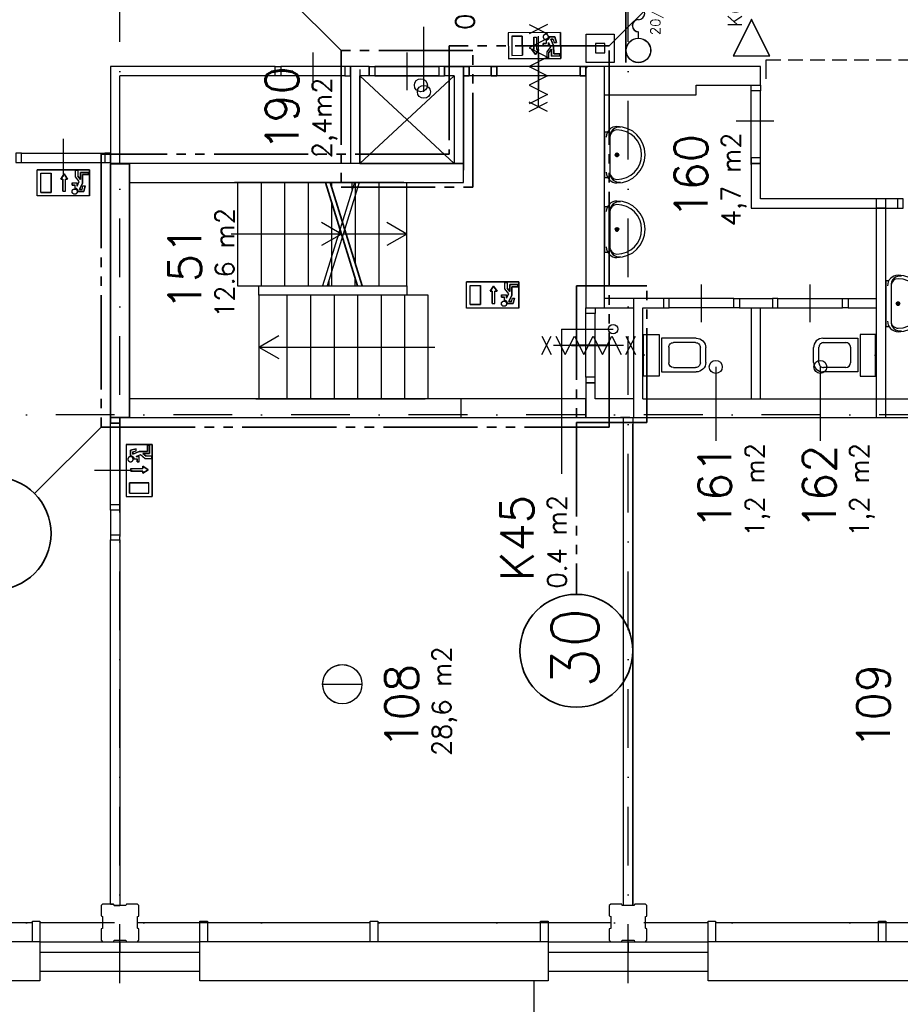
# Model space of a CAD drawing. Extents: x 36324 to 146208, y 44755 to 121475.
# Tile 18 of 28: x 114697 to 124056, y 53782 to 64244. Entities that reach past the tile are written whole.
import ezdxf
from ezdxf.enums import TextEntityAlignment as Align

# ---------------------------------------------------------------- set-up
doc = ezdxf.new("R2010")
doc.units = 0
doc.header["$LTSCALE"] = 100
for name, pattern in [('B0302', [12.5, 6.25, -3.125, 0, -3.125]), ('B0701', [2.34375, 1.5625, -0.78125]), ('B0804', [15, 10, -1, 1, -1, 1, -1])]:
    doc.linetypes.add(name, pattern=pattern)
for name, color, linetype in [('Bouwkundig', 253, 'CONTINUOUS'), ('Bouwkundig tekst', 252, 'CONTINUOUS'), ('Stramien', 252, 'B0302')]:
    doc.layers.add(name, color=color, linetype=linetype)
doc.layers.add('brandscheiding', color=40, linetype='B0804', lineweight=35)
doc.styles.add('bouwk tekst', font='romans.shx')
doc.styles.get("Standard").update_dxf_attribs({"font": 'romans.shx'})

# ---------------------------------------------------------------- blocks, each defined once
blk = doc.blocks.new('*U0')
at = {"layer": 'Bouwkundig', "color": 0, "linetype": 'ByBlock'}
for p, q in [((-23, 166), (-23, 184)), ((-22, 163), (-22, 187)), ((-20, 160), (-20, 190)), ((-19, 158), (-19, 192)), ((-17, 157), (-17, 193)), ((-15, 155), (-15, 195)), ((-14, 154), (-14, 196)), ((-12, 153), (-12, 197)), ((-11, 152), (-11, 198)), ((-9, 152), (-9, 198)), ((-8, 151), (-8, 199)), ((-6, 151), (-6, 199)), ((-4, 150), (-4, 200)), ((-3, 150), (-3, 200)), ((-1, 150), (-1, 200)), ((0, 150), (0, 200)), ((2, 150), (2, 200)), ((4, 150), (4, 200)), ((5, 151), (5, 199)), ((7, 151), (7, 199)), ((8, 151), (8, 199)), ((10, 152), (10, 198)), ((11, 153), (11, 197)), ((13, 154), (13, 196)), ((15, 155), (15, 195)), ((16, 156), (16, 194)), ((18, 157), (18, 193)), ((19, 159), (19, 191)), ((21, 161), (21, 189)), ((23, 164), (23, 186)), ((24, 169), (24, 181))]:
    blk.add_line(p, q, dxfattribs=at)
blk = doc.blocks.new('Wastafel.09')
at = {"layer": 'Bouwkundig', "color": 0, "linetype": 'Continuous'}
for p, q in [((-325, 0), (-325, 45)), ((-325, 0), (325, 0)), ((-250, 75), (250, 75)), ((325, 0), (325, 45))]:
    blk.add_line(p, q, dxfattribs=at)
blk.add_circle((0, 175), 25, dxfattribs=at)
for centre, radius, start, end in [((0, 175), 400, 0, 180), ((0, 175), 350, 0, 180), ((-250, 175), 150, 180, 270), ((-260, 204), 129, 170.5092, 274.5117), ((-250, 175), 100, 180, 270), ((260, 204), 129, 265.4883, 9.4908), ((250, 175), 150, 270, 0), ((250, 175), 100, 270, 0)]:
    blk.add_arc(centre, radius, start, end, dxfattribs=at)
blk.add_blockref('*U0', (0, 0), dxfattribs=at)

msp = doc.modelspace()

# ---------------------------------------------------------------- linework, layer by layer
at = {"layer": 'Bouwkundig', "linetype": 'Continuous'}
for p, q in [((121140, 63791), (121140, 64770)), ((121142, 63791), (121142, 64770)), ((118993, 63478), (118993, 64167)), ((120445, 64109, 2600), (119890, 64106, 2600)), ((119890, 64106, 2600), (119892, 63828, 2600)), ((119928, 64069, 2600), (120039, 64069, 2600)), ((119928, 64069, 2600), (119929, 63865, 2600)), ((120039, 64069, 2600), (120040, 63866, 2600)), ((120163, 64058, 2600), (120163, 63928, 2600)), ((120190, 64058, 2600), (120191, 63929, 2600)), ((120324, 64062, 2600), (120385, 64062, 2600)), ((120368, 64039, 2600), (120341, 64039, 2600)), ((120341, 64039, 2600), (120372, 63971, 2600)), ((120368, 64039, 2600), (120377, 64002, 2600)), ((120385, 64062, 2600), (120401, 64002, 2600)), ((120445, 64109, 2600), (120447, 63831, 2600)), ((121273, 64049), (121273, 64115)), ((121275, 64049), (121275, 64115)), ((120163, 63928, 2600), (120140, 63928, 2600)), ((120140, 63928, 2600), (120178, 63873, 2600)), ((120178, 63873, 2600), (120214, 63929, 2600)), ((120214, 63929, 2600), (120191, 63929, 2600)), ((120261, 63992, 2600), (120293, 63992, 2600)), ((120261, 63969, 2600), (120261, 63992, 2600)), ((120261, 63969, 2600), (120317, 63969, 2600)), ((120293, 64026, 2600), (120293, 63992, 2600)), ((120338, 63956, 2600), (120299, 63904, 2600)), ((120316, 64003, 2600), (120338, 63956, 2600)), ((120316, 64003, 2600), (120317, 63969, 2600)), ((120349, 63932, 2600), (120322, 63897, 2600)), ((120350, 63858, 2600), (120349, 63932, 2600)), ((120372, 63971, 2600), (120373, 63882, 2600)), ((120377, 64002, 2600), (120401, 64002, 2600)), ((120447, 63831, 2600), (119892, 63828, 2600)), ((119929, 63865, 2600), (120040, 63866, 2600)), ((120299, 63904, 2600), (120299, 63835, 2600)), ((120299, 63835, 2600), (120322, 63835, 2600)), ((120322, 63835, 2600), (120322, 63897, 2600)), ((120437, 63859, 2600), (120350, 63858, 2600)), ((120373, 63882, 2600), (120437, 63882, 2600)), ((120437, 63882, 2600), (120437, 63859, 2600)), ((120713, 63747), (120713, 61181)), ((122571, 63747), (120713, 63747)), ((120913, 61181), (120913, 63747)), ((122571, 63547), (122571, 63747)), ((121888, 63447), (121888, 63547)), ((121888, 63547), (122571, 63547)), ((120913, 63447), (121888, 63447)), ((122471, 62717), (122471, 62242)), ((122571, 62717), (122471, 62717)), ((122571, 62342), (122571, 62717)), ((114884, 62372), (114884, 62649)), ((115439, 62649), (114884, 62649)), ((114921, 62409), (114921, 62612)), ((114921, 62612), (115032, 62612)), ((115032, 62409), (115032, 62612)), ((115133, 62550), (115170, 62606)), ((115170, 62606), (115207, 62550)), ((115291, 62644), (115314, 62644)), ((115291, 62575), (115291, 62644)), ((115331, 62524), (115291, 62575)), ((115314, 62644), (115314, 62583)), ((115342, 62547), (115314, 62583)), ((115342, 62621), (115342, 62547)), ((115429, 62621), (115342, 62621)), ((115365, 62509), (115365, 62598)), ((115365, 62598), (115429, 62598)), ((115429, 62598), (115429, 62621)), ((115439, 62372), (115439, 62649)), ((115156, 62550), (115133, 62550)), ((115156, 62421), (115156, 62550)), ((115207, 62550), (115184, 62550)), ((115184, 62421), (115184, 62550)), ((115254, 62510), (115254, 62487)), ((115254, 62510), (115309, 62510)), ((115254, 62487), (115286, 62487)), ((115286, 62454), (115286, 62487)), ((115309, 62477), (115331, 62524)), ((115309, 62477), (115309, 62510)), ((115334, 62441), (115365, 62509)), ((115361, 62441), (115370, 62478)), ((115370, 62478), (115394, 62478)), ((115379, 62418), (115394, 62478)), ((115439, 62372), (114884, 62372)), ((114921, 62409), (115032, 62409)), ((115318, 62418), (115379, 62418)), ((115361, 62441), (115334, 62441)), ((124026, 62342), (122571, 62342)), ((123801, 62342), (123801, 60016)), ((123901, 60016), (123901, 62342)), ((124026, 62342), (124026, 62242)), ((122471, 62242), (124026, 62242)), ((119447, 61180, 2600), (119447, 61458, 2600)), ((120002, 61458, 2600), (119447, 61458, 2600)), ((119484, 61217, 2600), (119484, 61421, 2600)), ((119484, 61421, 2600), (119595, 61421, 2600)), ((119595, 61217, 2600), (119595, 61421, 2600)), ((119854, 61453, 2600), (119877, 61453, 2600)), ((119854, 61384, 2600), (119854, 61453, 2600)), ((119877, 61453, 2600), (119877, 61392, 2600)), ((119905, 61430, 2600), (119905, 61356, 2600)), ((119992, 61430, 2600), (119905, 61430, 2600)), ((119992, 61407, 2600), (119992, 61430, 2600)), ((120002, 61180, 2600), (120002, 61458, 2600)), ((119696, 61359, 2600), (119733, 61414, 2600)), ((119719, 61359, 2600), (119696, 61359, 2600)), ((119719, 61229, 2600), (119719, 61359, 2600)), ((119733, 61414, 2600), (119770, 61359, 2600)), ((119770, 61359, 2600), (119747, 61359, 2600)), ((119747, 61229, 2600), (119747, 61359, 2600)), ((119817, 61319, 2600), (119817, 61296, 2600)), ((119817, 61319, 2600), (119872, 61319, 2600)), ((119894, 61332, 2600), (119854, 61384, 2600)), ((119872, 61285, 2600), (119894, 61333, 2600)), ((119872, 61285, 2600), (119872, 61319, 2600)), ((119905, 61356, 2600), (119877, 61392, 2600)), ((119897, 61250, 2600), (119928, 61318, 2600)), ((119928, 61318, 2600), (119928, 61407, 2600)), ((119928, 61407, 2600), (119992, 61407, 2600)), ((119484, 61217, 2600), (119595, 61217, 2600)), ((119817, 61296, 2600), (119849, 61296, 2600)), ((119849, 61262, 2600), (119849, 61296, 2600)), ((119881, 61227, 2600), (119942, 61227, 2600)), ((119924, 61250, 2600), (119897, 61250, 2600)), ((119924, 61250, 2600), (119933, 61287, 2600)), ((119933, 61287, 2600), (119957, 61287, 2600)), ((119942, 61227, 2600), (119957, 61287, 2600)), ((121541, 61281), (120913, 61281)), ((121221, 61281), (121221, 60016)), ((122346, 61281), (122696, 61281)), ((123501, 61281), (123801, 61281)), ((120002, 61180, 2600), (119447, 61180, 2600)), ((120713, 61181), (121221, 61181)), ((121321, 60216), (121321, 61181)), ((121321, 61181), (121541, 61181)), ((122286, 61181), (121601, 61181)), ((122346, 61181), (122696, 61181)), ((122471, 61181), (122471, 60216)), ((122571, 60216), (122571, 61181)), ((122756, 61181), (123441, 61181)), ((123501, 61181), (123801, 61181)), ((120457, 60956), (120457, 59419)), ((122095, 60555), (122095, 59769)), ((123206, 60555), (123206, 59769)), ((120813, 60387), (120713, 60387)), ((120713, 60387), (120713, 60016)), ((120813, 60216), (120813, 60387)), ((119385, 60216), (119385, 60016)), ((121221, 60216), (120813, 60216)), ((121321, 60216), (126381, 60216)), ((120713, 60016), (126581, 60016)), ((115829, 59731), (116106, 59731)), ((115829, 59731), (115829, 59176)), ((115875, 59671), (115935, 59686)), ((115875, 59610), (115875, 59671)), ((115898, 59653), (115935, 59662)), ((115898, 59626), (115967, 59657)), ((115898, 59653), (115898, 59626)), ((115935, 59662), (115935, 59686)), ((115967, 59657), (116055, 59657)), ((116055, 59722), (116078, 59722)), ((116055, 59657), (116055, 59722)), ((116078, 59722), (116078, 59634)), ((116106, 59731), (116106, 59176)), ((115911, 59579), (115944, 59579)), ((115934, 59602), (115981, 59623)), ((115934, 59602), (115967, 59602)), ((115944, 59546), (115944, 59579)), ((115967, 59546), (115944, 59546)), ((115967, 59546), (115967, 59602)), ((115981, 59623), (116032, 59583)), ((116005, 59634), (116040, 59606)), ((116078, 59634), (116005, 59634)), ((116032, 59583), (116102, 59583)), ((116102, 59606), (116040, 59606)), ((116102, 59583), (116102, 59606)), ((115878, 59476), (116007, 59476)), ((115878, 59448), (116007, 59448)), ((116063, 59462), (116007, 59499)), ((116007, 59499), (116007, 59476)), ((116007, 59425), (116063, 59462)), ((116007, 59448), (116007, 59425)), ((115866, 59324), (116069, 59324)), ((115866, 59213), (115866, 59324)), ((116069, 59213), (116069, 59324)), ((115829, 59176), (116106, 59176)), ((115866, 59213), (116069, 59213)), ((117916, 57183), (118335, 57183)), ((114833, 54446), (111293, 54446)), ((120233, 54446), (116693, 54446)), ((125633, 54446), (122093, 54446))]:
    msp.add_line(p, q, dxfattribs=at)
at = {"layer": 'Bouwkundig', "linetype": 'Continuous', "ltscale": 10}
for p, q in [((115663, 54847), (115695, 54847)), ((115695, 54847), (115700, 54832)), ((115700, 54832), (115763, 54832))]:
    msp.add_line(p, q, dxfattribs=at)
at = {"layer": 'Bouwkundig', "linetype": 'Continuous'}
for points in [[(122475, 63859), (122671, 63859), (122475, 64250), (122280, 63859)], [(122475, 63862), (122667, 63862), (122475, 64244), (122284, 63862)], [(120916, 63891), (120916, 63991), (120816, 63991), (120816, 63891)], [(117413, 63747), (117473, 63747), (117473, 63647), (117413, 63647)], [(118213, 63747), (118153, 63747), (118153, 63647), (118213, 63647)], [(118413, 63747), (118473, 63747), (118473, 63647), (118413, 63647)], [(118413, 63747), (118473, 63747), (118473, 63647), (118413, 63647)], [(119213, 63747), (119153, 63747), (119153, 63647), (119213, 63647)], [(119213, 63747), (119153, 63747), (119153, 63647), (119213, 63647)], [(119413, 63747), (119473, 63747), (119473, 63647), (119413, 63647)], [(119413, 63647), (119473, 63647), (119473, 63746), (119413, 63746)], [(119708, 63747), (119767, 63747), (119767, 63647), (119708, 63647)], [(119708, 63647), (119767, 63647), (119767, 63746), (119708, 63746)], [(120713, 63747), (120653, 63747), (120653, 63647), (120713, 63647)], [(120713, 63647), (120653, 63647), (120653, 63746), (120713, 63746)], [(120713, 61181), (120913, 61181), (120913, 63747), (120713, 63747)], [(122571, 63547), (122571, 63487), (122471, 63487), (122471, 63547)], [(114718, 62827), (114658, 62827), (114658, 62727), (114718, 62727)], [(115663, 62827), (115603, 62827), (115603, 62727), (115663, 62727)], [(115863, 60016), (115663, 60016), (115663, 62713), (115863, 62713)], [(122571, 62717), (122571, 62777), (122471, 62777), (122471, 62717)], [(115318, 62418), (115317, 62424), (115314, 62434), (115310, 62440), (115307, 62444), (115300, 62449), (115294, 62452), (115289, 62453), (115286, 62454), (115286, 62487), (115254, 62487), (115254, 62510), (115309, 62510), (115309, 62477), (115331, 62524), (115291, 62575), (115291, 62644), (115314, 62644), (115314, 62583), (115342, 62547), (115342, 62621), (115429, 62621), (115429, 62598), (115365, 62598), (115365, 62509), (115334, 62441), (115361, 62441), (115370, 62478), (115394, 62478), (115379, 62418)], [(124026, 62242), (124086, 62242), (124086, 62342), (124026, 62342)], [(123801, 60216), (123901, 60216), (123901, 62242), (123801, 62242)], [(121541, 61181), (121601, 61181), (121601, 61281), (121541, 61281)], [(122346, 61181), (122286, 61181), (122286, 61281), (122346, 61281)], [(122696, 61181), (122756, 61181), (122756, 61281), (122696, 61281)], [(123501, 61181), (123441, 61181), (123441, 61281), (123501, 61281)], [(120813, 61181), (120813, 61122), (120713, 61122), (120713, 61181)], [(120813, 60387), (120813, 60447), (120713, 60447), (120713, 60387)], [(115763, 60016), (115763, 59956), (115663, 59956), (115663, 60016)], [(115663, 60016), (115663, 59957), (115763, 59957), (115763, 60016)], [(115875, 59610), (115882, 59610), (115892, 59606), (115897, 59603), (115901, 59599), (115906, 59593), (115909, 59587), (115910, 59582), (115911, 59579), (115944, 59579), (115944, 59546), (115967, 59546), (115967, 59602), (115934, 59602), (115981, 59623), (116032, 59583), (116102, 59583), (116102, 59606), (116040, 59606), (116005, 59634), (116078, 59634), (116078, 59722), (116055, 59722), (116055, 59657), (115967, 59657), (115898, 59626), (115898, 59653), (115935, 59662), (115935, 59686), (115875, 59671)], [(115663, 59031), (115663, 59091), (115763, 59091), (115763, 59031)]]:
    msp.add_lwpolyline(points, close=True, dxfattribs=at)
for points in [[(120307, 64194), (120113, 64094)], [(120113, 64194), (120307, 64094)], [(120307, 64043), (120113, 63944), (120307, 63845), (120113, 63746), (120307, 63647), (120113, 63548), (120307, 63449), (120113, 63350)], [(120210, 63324), (120210, 64069)], [(121016, 63791), (120716, 63791), (120716, 64091), (121016, 64091), (121016, 63791)], [(117813, 63897), (117813, 63697), (117813, 63497)], [(118813, 63897), (118813, 63697), (118813, 63497)], [(118813, 63897), (118813, 63697), (118813, 63497)], [(120210, 63897), (120210, 63697), (120210, 63497)], [(120210, 63897), (120210, 63697), (120210, 63497)], [(117413, 63747), (115663, 63747)], [(115663, 63747), (115663, 62643)], [(115663, 63747), (115663, 62643)], [(116763, 63747), (116663, 63747)], [(117413, 63647), (117413, 63747)], [(118153, 63747), (117473, 63747)], [(118413, 63747), (118213, 63747)], [(118213, 63747), (118213, 62716)], [(118413, 63747), (118413, 63647)], [(118413, 63647), (118413, 63747)], [(118473, 63747), (119153, 63747)], [(119153, 63747), (118473, 63747)], [(119213, 63647), (119213, 63747)], [(119213, 63747), (119413, 63747)], [(119413, 63747), (119213, 63747)], [(119213, 63747), (119213, 63647)], [(119413, 62716), (119413, 63747)], [(119413, 63747), (119413, 62646)], [(119708, 63747), (119473, 63747)], [(119708, 63746), (119473, 63746)], [(120653, 63747), (119767, 63747)], [(120653, 63746), (119767, 63746)], [(120728, 63747), (120713, 63731)], [(122629, 63617), (122629, 63817)], [(117413, 63647), (115763, 63647)], [(115763, 62716), (115763, 63647)], [(118153, 63647), (117473, 63647)], [(118313, 63716), (118313, 62716)], [(118313, 63647), (119313, 62716)], [(118313, 62716), (119313, 63647)], [(118413, 63647), (118313, 63647)], [(118313, 62716), (118313, 63647)], [(118473, 63647), (119153, 63647)], [(119153, 63647), (118473, 63647)], [(119313, 63647), (119213, 63647)], [(119313, 63647), (119213, 63647)], [(119313, 63647), (119313, 62716)], [(119708, 63647), (119473, 63647)], [(119708, 63647), (119473, 63647)], [(120653, 63647), (119767, 63647)], [(120653, 63647), (119767, 63647)], [(122471, 62707), (122471, 63487)], [(122571, 62707), (122571, 63487)], [(120113, 63269), (120307, 63369)], [(120307, 63269), (120113, 63369)], [(122711, 63167), (122511, 63167), (122311, 63167)], [(115160, 62977), (115160, 62777), (115160, 62577)], [(115663, 62897), (115663, 62797)], [(114718, 62827), (115603, 62827)], [(115663, 62827), (115663, 62727)], [(114718, 62727), (115603, 62727)], [(119413, 62716), (115663, 62716)], [(115663, 62716), (115663, 60016)], [(115663, 62713), (115763, 62713)], [(115863, 60016), (115863, 62716)], [(118281, 62716), (118181, 62716)], [(118313, 62716), (119313, 62716)], [(119281, 62716), (119381, 62716)], [(119313, 62716), (119413, 62716)], [(119413, 62516), (119413, 62716)], [(122571, 62342), (122571, 62717)], [(115439, 62649), (115439, 62372), (114884, 62372), (114884, 62649), (115439, 62649)], [(115032, 62612), (115032, 62409), (114921, 62409), (114921, 62612), (115032, 62612)], [(115156, 62421), (115184, 62421), (115184, 62550), (115207, 62550), (115170, 62606), (115133, 62550), (115156, 62550), (115156, 62421)], [(115429, 62621), (115429, 62598), (115365, 62598), (115365, 62509), (115334, 62441), (115361, 62441), (115370, 62478), (115394, 62478), (115379, 62418), (115318, 62418), (115317, 62424), (115317, 62426), (115316, 62429), (115315, 62431), (115313, 62435), (115312, 62438), (115310, 62439), (115308, 62442), (115307, 62444), (115304, 62446), (115301, 62448), (115298, 62450), (115295, 62451), (115291, 62453), (115288, 62453), (115286, 62454), (115286, 62487), (115254, 62487), (115254, 62510), (115309, 62510), (115309, 62477), (115331, 62524), (115291, 62575), (115291, 62644), (115314, 62644), (115314, 62583), (115342, 62547), (115342, 62621), (115429, 62621)], [(115863, 62516), (119413, 62516)], [(118781, 62516), (116981, 62516)], [(117013, 62516), (117013, 61416)], [(117263, 62516), (117263, 61416)], [(117513, 62516), (117513, 61416)], [(117763, 62516), (117763, 61416)], [(118255, 62516), (118085, 61966), (117916, 61416)], [(118305, 62516), (118135, 61966), (117966, 61416)], [(118013, 62466), (118013, 62516)], [(118231, 62440), (118231, 62516)], [(118263, 62516), (118263, 61655)], [(118513, 62516), (118513, 61416)], [(118813, 61416), (118813, 62516)], [(115262, 62398), (115261, 62399), (115260, 62400), (115259, 62401), (115258, 62402), (115258, 62404), (115257, 62405), (115256, 62406), (115256, 62407), (115255, 62408), (115255, 62410), (115255, 62411), (115254, 62412), (115254, 62414), (115254, 62415), (115254, 62416), (115254, 62418), (115254, 62419), (115254, 62421), (115254, 62422), (115254, 62423), (115255, 62425), (115255, 62426), (115255, 62427), (115256, 62428), (115256, 62430), (115257, 62431), (115258, 62432), (115258, 62433), (115259, 62434), (115260, 62435), (115261, 62436), (115262, 62437), (115263, 62438), (115264, 62439), (115265, 62440), (115266, 62441), (115267, 62442), (115268, 62442), (115270, 62443), (115271, 62443), (115272, 62444), (115273, 62444), (115275, 62445), (115276, 62445), (115277, 62445), (115279, 62445), (115280, 62445), (115282, 62446), (115283, 62445), (115284, 62445), (115286, 62445), (115287, 62445), (115288, 62445), (115290, 62444), (115291, 62444), (115292, 62443), (115293, 62443), (115295, 62442), (115296, 62442), (115297, 62441), (115298, 62440), (115299, 62439), (115300, 62438), (115301, 62437), (115302, 62436), (115303, 62435), (115304, 62434), (115305, 62433), (115305, 62432), (115306, 62431), (115307, 62430), (115307, 62428), (115308, 62427), (115308, 62426), (115308, 62425), (115309, 62423), (115309, 62422), (115309, 62421), (115309, 62419), (115309, 62418), (115309, 62416), (115309, 62415), (115309, 62414), (115309, 62412), (115308, 62411), (115308, 62410), (115308, 62408), (115307, 62407), (115307, 62406), (115306, 62405), (115305, 62404), (115305, 62402), (115304, 62401), (115303, 62400), (115302, 62399), (115301, 62398), (115300, 62397), (115299, 62396), (115298, 62395), (115297, 62395), (115296, 62394), (115295, 62393), (115293, 62393), (115292, 62392), (115291, 62392), (115290, 62391), (115288, 62391), (115287, 62391), (115286, 62390), (115284, 62390), (115283, 62390), (115282, 62390), (115280, 62390), (115279, 62390), (115277, 62390), (115276, 62391), (115275, 62391), (115273, 62391), (115272, 62392), (115271, 62392), (115270, 62393), (115268, 62393), (115267, 62394), (115266, 62395), (115265, 62395), (115264, 62396), (115263, 62397), (115262, 62398)], [(115309, 62414), (115308, 62409), (115306, 62404), (115303, 62400), (115300, 62398), (115297, 62395), (115293, 62392), (115287, 62391), (115280, 62390), (115274, 62391), (115270, 62393), (115267, 62394), (115265, 62396), (115263, 62397), (115260, 62401), (115257, 62404), (115255, 62409), (115254, 62414), (115254, 62419), (115254, 62422), (115256, 62428), (115257, 62431), (115260, 62436), (115265, 62440), (115267, 62442), (115272, 62444), (115276, 62445), (115283, 62445), (115289, 62444), (115293, 62443), (115297, 62441), (115300, 62439), (115303, 62435), (115306, 62431), (115307, 62428), (115309, 62424), (115309, 62421), (115309, 62416), (115309, 62414)], [(115318, 62418), (115318, 62418), (115318, 62419), (115318, 62419), (115318, 62419), (115318, 62420), (115318, 62420), (115318, 62421), (115317, 62421), (115317, 62421), (115317, 62422), (115317, 62422), (115317, 62423), (115317, 62423), (115317, 62423), (115317, 62424), (115317, 62424), (115317, 62425), (115317, 62425), (115317, 62425), (115317, 62426), (115317, 62426), (115317, 62427), (115316, 62427), (115316, 62427), (115316, 62428), (115316, 62428), (115316, 62429), (115316, 62429), (115316, 62429), (115316, 62430), (115315, 62430), (115315, 62431), (115315, 62431), (115315, 62431), (115315, 62432), (115315, 62432), (115315, 62432), (115314, 62433), (115314, 62433), (115314, 62434), (115314, 62434), (115314, 62434), (115313, 62435), (115313, 62435), (115313, 62435), (115313, 62436), (115313, 62436), (115312, 62436), (115312, 62437), (115312, 62437), (115312, 62437), (115312, 62438), (115311, 62438), (115311, 62438), (115311, 62439), (115311, 62439), (115310, 62439), (115310, 62440), (115310, 62440), (115310, 62440), (115309, 62441), (115309, 62441), (115309, 62441), (115309, 62442), (115308, 62442), (115308, 62442), (115308, 62443), (115308, 62443), (115307, 62443), (115307, 62443), (115307, 62444), (115306, 62444), (115306, 62444), (115306, 62445), (115305, 62445), (115305, 62445), (115305, 62445), (115305, 62446), (115304, 62446), (115304, 62446), (115304, 62446), (115303, 62447), (115303, 62447), (115303, 62447), (115302, 62447), (115302, 62448), (115302, 62448), (115301, 62448), (115301, 62448), (115301, 62448), (115300, 62449), (115300, 62449), (115300, 62449), (115299, 62449), (115299, 62449), (115298, 62450), (115298, 62450), (115298, 62450), (115297, 62450), (115297, 62450), (115297, 62451), (115296, 62451), (115296, 62451), (115296, 62451), (115295, 62451), (115295, 62451), (115294, 62452), (115294, 62452), (115294, 62452), (115293, 62452), (115293, 62452), (115293, 62452), (115292, 62452), (115292, 62452), (115291, 62453), (115291, 62453), (115291, 62453), (115290, 62453), (115290, 62453), (115289, 62453), (115289, 62453), (115289, 62453), (115288, 62453), (115288, 62453), (115287, 62453), (115287, 62453), (115287, 62454), (115286, 62454)], [(118013, 61416), (118013, 62304)], [(118117, 61966), (117904, 62089)], [(118813, 61966), (118600, 62089)], [(118117, 61966), (116943, 61966)], [(118117, 61966), (117904, 61844)], [(118781, 61966), (118135, 61966)], [(118813, 61966), (118167, 61966)], [(118813, 61966), (118600, 61844)], [(117981, 61467), (117981, 61416)], [(118263, 61416), (118263, 61493)], [(121943, 61031), (121943, 61231), (121943, 61431)], [(123099, 61031), (123099, 61231), (123099, 61431)], [(117013, 61416), (118813, 61416)], [(117238, 61316), (117238, 61416)], [(119038, 61316), (117238, 61316)], [(117238, 61316), (117238, 60216)], [(117538, 61316), (117538, 60216)], [(117788, 61316), (117788, 60216)], [(118038, 61316), (118038, 60216)], [(118288, 61316), (118288, 60216)], [(118538, 61316), (118538, 60216)], [(118788, 61316), (118788, 60216)], [(118813, 61416), (118813, 61316)], [(119038, 60216), (119038, 61316)], [(122286, 61281), (121601, 61281)], [(122756, 61281), (123441, 61281)], [(120713, 60447), (120713, 61122)], [(120813, 60447), (120813, 61122)], [(120457, 60956), (121003, 60956)], [(121328, 60899), (121493, 60899)], [(121328, 60455), (121328, 60899)], [(121493, 60899), (121493, 60455)], [(123629, 60899), (123629, 60455)], [(123794, 60899), (123629, 60899)], [(123794, 60455), (123794, 60899)], [(117238, 60766), (117451, 60889)], [(120245, 60687), (120345, 60881)], [(120245, 60881), (120345, 60687)], [(120396, 60881), (120495, 60687), (120594, 60881), (120693, 60687), (120792, 60881), (120891, 60687), (120990, 60881), (121089, 60687)], [(121140, 60687), (121240, 60881)], [(121140, 60881), (121240, 60687)], [(121888, 60860), (121518, 60860)], [(121518, 60860), (121518, 60502)], [(121881, 60813), (121645, 60813)], [(123234, 60860), (123604, 60860)], [(123241, 60813), (123477, 60813)], [(123604, 60860), (123604, 60502)], [(117238, 60766), (119108, 60766)], [(117238, 60766), (117451, 60644)], [(121115, 60784), (120370, 60784)], [(120963, 60787), (120763, 60787), (120563, 60787)], [(120563, 60782), (120763, 60782), (120963, 60782)], [(121595, 60763), (121595, 60599)], [(121931, 60599), (121931, 60763)], [(121988, 60602), (121988, 60760)], [(123134, 60602), (123134, 60760)], [(123191, 60599), (123191, 60763)], [(123527, 60763), (123527, 60599)], [(121341, 60681), (121321, 60681)], [(123781, 60681), (123801, 60681)], [(121518, 60502), (121888, 60502)], [(121645, 60549), (121881, 60549)], [(123604, 60502), (123234, 60502)], [(123477, 60549), (123241, 60549)], [(120813, 60216), (120813, 60387)], [(121493, 60455), (121328, 60455)], [(123629, 60455), (123794, 60455)], [(120713, 60216), (115863, 60216)], [(117206, 60216), (119006, 60216)], [(120713, 60016), (120713, 60216)], [(115663, 60016), (120713, 60016)], [(115663, 59091), (115663, 59957)], [(115763, 60016), (115763, 59041)], [(115763, 59091), (115763, 59957)], [(121181, 60016), (121081, 60016)], [(121113, 54832), (121113, 60016)], [(121113, 60016), (121213, 60016)], [(121213, 60016), (121213, 54832)], [(121113, 54832), (121113, 59946)], [(121213, 54832), (121213, 59946)], [(116106, 59731), (115829, 59731), (115829, 59176), (116106, 59176), (116106, 59731)], [(116078, 59722), (116055, 59722), (116055, 59657), (115967, 59657), (115898, 59626), (115898, 59653), (115935, 59662), (115935, 59686), (115875, 59671), (115875, 59610), (115881, 59610), (115883, 59609), (115886, 59609), (115889, 59608), (115892, 59606), (115895, 59604), (115897, 59603), (115899, 59601), (115901, 59599), (115903, 59596), (115905, 59594), (115907, 59591), (115908, 59588), (115910, 59584), (115911, 59581), (115911, 59579), (115944, 59579), (115944, 59546), (115967, 59546), (115967, 59602), (115934, 59602), (115981, 59623), (116032, 59583), (116102, 59583), (116102, 59606), (116040, 59606), (116005, 59634), (116078, 59634), (116078, 59722)], [(115855, 59554), (115856, 59554), (115857, 59553), (115858, 59552), (115860, 59551), (115861, 59550), (115862, 59550), (115863, 59549), (115864, 59548), (115866, 59548), (115867, 59548), (115868, 59547), (115870, 59547), (115871, 59547), (115872, 59546), (115874, 59546), (115875, 59546), (115876, 59546), (115878, 59546), (115879, 59547), (115880, 59547), (115882, 59547), (115883, 59548), (115884, 59548), (115886, 59548), (115887, 59549), (115888, 59550), (115889, 59550), (115890, 59551), (115892, 59552), (115893, 59553), (115894, 59554), (115895, 59554), (115896, 59555), (115896, 59556), (115897, 59558), (115898, 59559), (115899, 59560), (115899, 59561), (115900, 59562), (115901, 59563), (115901, 59565), (115902, 59566), (115902, 59567), (115902, 59569), (115902, 59570), (115903, 59571), (115903, 59573), (115903, 59574), (115903, 59575), (115903, 59577), (115902, 59578), (115902, 59579), (115902, 59581), (115902, 59582), (115901, 59583), (115901, 59585), (115900, 59586), (115899, 59587), (115899, 59588), (115898, 59590), (115897, 59591), (115896, 59592), (115896, 59593), (115895, 59594), (115894, 59595), (115893, 59596), (115892, 59596), (115890, 59597), (115889, 59598), (115888, 59599), (115887, 59599), (115886, 59600), (115884, 59600), (115883, 59601), (115882, 59601), (115880, 59601), (115879, 59602), (115878, 59602), (115876, 59602), (115875, 59602), (115874, 59602), (115872, 59602), (115871, 59602), (115870, 59601), (115868, 59601), (115867, 59601), (115866, 59600), (115864, 59600), (115863, 59599), (115862, 59599), (115861, 59598), (115860, 59597), (115858, 59596), (115857, 59596), (115856, 59595), (115855, 59594), (115854, 59593), (115854, 59592), (115853, 59591), (115852, 59590), (115851, 59588), (115851, 59587), (115850, 59586), (115849, 59585), (115849, 59583), (115848, 59582), (115848, 59581), (115848, 59579), (115848, 59578), (115847, 59577), (115847, 59575), (115847, 59574), (115847, 59573), (115847, 59571), (115848, 59570), (115848, 59569), (115848, 59567), (115848, 59566), (115849, 59565), (115849, 59563), (115850, 59562), (115851, 59561), (115851, 59560), (115852, 59559), (115853, 59558), (115854, 59556), (115854, 59555), (115855, 59554)], [(115871, 59602), (115866, 59600), (115861, 59598), (115857, 59595), (115855, 59593), (115852, 59589), (115850, 59585), (115848, 59580), (115847, 59572), (115848, 59566), (115850, 59562), (115851, 59560), (115853, 59557), (115855, 59555), (115858, 59552), (115862, 59550), (115866, 59548), (115872, 59547), (115876, 59546), (115879, 59547), (115885, 59548), (115889, 59550), (115893, 59553), (115897, 59557), (115899, 59560), (115901, 59564), (115902, 59569), (115903, 59575), (115902, 59582), (115900, 59586), (115898, 59589), (115896, 59592), (115893, 59596), (115889, 59598), (115885, 59600), (115881, 59601), (115878, 59602), (115874, 59602), (115871, 59602)], [(115875, 59610), (115875, 59610), (115876, 59610), (115876, 59610), (115877, 59610), (115877, 59610), (115877, 59610), (115878, 59610), (115878, 59610), (115879, 59610), (115879, 59610), (115879, 59610), (115880, 59610), (115880, 59610), (115881, 59610), (115881, 59610), (115881, 59610), (115882, 59610), (115882, 59609), (115883, 59609), (115883, 59609), (115883, 59609), (115884, 59609), (115884, 59609), (115885, 59609), (115885, 59609), (115885, 59609), (115886, 59609), (115886, 59608), (115887, 59608), (115887, 59608), (115887, 59608), (115888, 59608), (115888, 59608), (115889, 59608), (115889, 59607), (115889, 59607), (115890, 59607), (115890, 59607), (115890, 59607), (115891, 59607), (115891, 59606), (115891, 59606), (115892, 59606), (115892, 59606), (115893, 59606), (115893, 59605), (115893, 59605), (115894, 59605), (115894, 59605), (115894, 59605), (115895, 59604), (115895, 59604), (115895, 59604), (115896, 59604), (115896, 59603), (115896, 59603), (115897, 59603), (115897, 59603), (115897, 59603), (115898, 59602), (115898, 59602), (115898, 59602), (115899, 59601), (115899, 59601), (115899, 59601), (115899, 59601), (115900, 59600), (115900, 59600), (115900, 59600), (115901, 59600), (115901, 59599), (115901, 59599), (115901, 59599), (115902, 59598), (115902, 59598), (115902, 59598), (115903, 59597), (115903, 59597), (115903, 59597), (115903, 59596), (115904, 59596), (115904, 59596), (115904, 59596), (115904, 59595), (115905, 59595), (115905, 59595), (115905, 59594), (115905, 59594), (115905, 59594), (115906, 59593), (115906, 59593), (115906, 59592), (115906, 59592), (115907, 59592), (115907, 59591), (115907, 59591), (115907, 59591), (115907, 59590), (115907, 59590), (115908, 59590), (115908, 59589), (115908, 59589), (115908, 59588), (115908, 59588), (115908, 59588), (115909, 59587), (115909, 59587), (115909, 59587), (115909, 59586), (115909, 59586), (115909, 59585), (115909, 59585), (115910, 59585), (115910, 59584), (115910, 59584), (115910, 59583), (115910, 59583), (115910, 59583), (115910, 59582), (115910, 59582), (115910, 59582), (115910, 59581), (115911, 59581), (115911, 59580), (115911, 59580), (115911, 59580), (115911, 59579), (115911, 59579)], [(115894, 59454), (115694, 59454), (115494, 59454)], [(115878, 59448), (115878, 59476), (116007, 59476), (116007, 59499), (116063, 59462), (116007, 59425), (116007, 59448), (115878, 59448)], [(116069, 59324), (115866, 59324), (115866, 59213), (116069, 59213), (116069, 59324)], [(115663, 59031), (115663, 58767)], [(115763, 59031), (115763, 58751)], [(115662, 58716), (115762, 58716)], [(115663, 58766), (115663, 58716)], [(115763, 58766), (115663, 58766)], [(115663, 54847), (115663, 58718)], [(115763, 58716), (115763, 58751)], [(115763, 58718), (115763, 54832)], [(115578, 54847), (115563, 54832)], [(115563, 54832), (115563, 54721)], [(115695, 54847), (115578, 54847)], [(115700, 54832), (115695, 54847)], [(115825, 54832), (115700, 54832)], [(115833, 54847), (115825, 54832)], [(115948, 54847), (115833, 54847)], [(115963, 54832), (115948, 54847)], [(115963, 54719), (115963, 54832)], [(120978, 54847), (120963, 54832)], [(120963, 54832), (120963, 54721)], [(121095, 54847), (120978, 54847)], [(121100, 54832), (121095, 54847)], [(121225, 54832), (121100, 54832)], [(121213, 54832), (121113, 54832)], [(121213, 54832), (121113, 54832)], [(121233, 54847), (121225, 54832)], [(121348, 54847), (121233, 54847)], [(121363, 54832), (121348, 54847)], [(121363, 54719), (121363, 54832)], [(114833, 54646), (113103, 54646)], [(114833, 54446), (114833, 54666)], [(114833, 54666), (114913, 54666)], [(114913, 54666), (114913, 54446)], [(115578, 54646), (114913, 54646)], [(115563, 54721), (115578, 54713)], [(115578, 54713), (115578, 54588)], [(115948, 54714), (115963, 54719)], [(115948, 54589), (115948, 54714)], [(116613, 54646), (115948, 54646)], [(116613, 54446), (116613, 54666)], [(116613, 54666), (116693, 54666)], [(116693, 54666), (116693, 54446)], [(118423, 54646), (116693, 54646)], [(118423, 54446), (118423, 54666)], [(118423, 54666), (118503, 54666)], [(118503, 54666), (118503, 54446)], [(120233, 54646), (118503, 54646)], [(120233, 54446), (120233, 54666)], [(120233, 54666), (120313, 54666)], [(120313, 54666), (120313, 54446)], [(120978, 54646), (120313, 54646)], [(120963, 54721), (120978, 54713)], [(120978, 54713), (120978, 54588)], [(121348, 54714), (121363, 54719)], [(121348, 54589), (121348, 54714)], [(122013, 54646), (121348, 54646)], [(122013, 54446), (122013, 54666)], [(122013, 54666), (122093, 54666)], [(122093, 54666), (122093, 54446)], [(123823, 54646), (122093, 54646)], [(123823, 54446), (123823, 54666)], [(123823, 54666), (123903, 54666)], [(123903, 54666), (123903, 54446)], [(125633, 54646), (123903, 54646)], [(115578, 54588), (115563, 54583)], [(115563, 54583), (115563, 54462)], [(115963, 54581), (115948, 54589)], [(115963, 54462), (115963, 54581)], [(120978, 54588), (120963, 54583)], [(120963, 54583), (120963, 54462)], [(121363, 54581), (121348, 54589)], [(121363, 54462), (121363, 54581)], [(114913, 54446), (114833, 54446)], [(114913, 54446), (114913, 54032)], [(114913, 54446), (115763, 54446)], [(115563, 54462), (115578, 54447)], [(115578, 54447), (115693, 54447)], [(115693, 54447), (115701, 54462)], [(115701, 54462), (115826, 54462)], [(115763, 54446), (115763, 54332)], [(115763, 54446), (116613, 54446)], [(115826, 54462), (115831, 54447)], [(115831, 54447), (115948, 54447)], [(115948, 54447), (115963, 54462)], [(116613, 54032), (116613, 54446)], [(116693, 54446), (116613, 54446)], [(118503, 54446), (118423, 54446)], [(120313, 54446), (120233, 54446)], [(120313, 54446), (120313, 54032)], [(120313, 54446), (121163, 54446)], [(120963, 54462), (120978, 54447)], [(120978, 54447), (121093, 54447)], [(121093, 54447), (121101, 54462)], [(121101, 54462), (121226, 54462)], [(121163, 54446), (121163, 54332)], [(121163, 54446), (122013, 54446)], [(121226, 54462), (121231, 54447)], [(121231, 54447), (121348, 54447)], [(121348, 54447), (121363, 54462)], [(122013, 54032), (122013, 54446)], [(122093, 54446), (122013, 54446)], [(123903, 54446), (123823, 54446)], [(115763, 54332), (114913, 54332)], [(115763, 54132), (115763, 54332)], [(116613, 54332), (115763, 54332)], [(121163, 54332), (120313, 54332)], [(121163, 54132), (121163, 54332)], [(122013, 54332), (121163, 54332)], [(115763, 54132), (114913, 54132)], [(116613, 54132), (115763, 54132)], [(121163, 54132), (120313, 54132)], [(122013, 54132), (121163, 54132)], [(114913, 54032), (111213, 54032)], [(120313, 54032), (116613, 54032)], [(120163, 54032), (120163, 48246)], [(125713, 54032), (122013, 54032)]]:
    msp.add_lwpolyline(points, dxfattribs=at)
at = {"layer": 'Bouwkundig', "linetype": 'Continuous', "elevation": 2600}
for points in [[(120447, 63831), (120445, 64109), (119890, 64106), (119892, 63828), (120447, 63831)], [(120040, 63866), (120039, 64069), (119928, 64069), (119929, 63865), (120040, 63866)], [(120163, 64058), (120190, 64058), (120191, 63929), (120214, 63929), (120178, 63873), (120140, 63928), (120163, 63928), (120163, 64058)], [(120316, 64066), (120315, 64070), (120312, 64076), (120310, 64079), (120307, 64082), (120303, 64085), (120300, 64087), (120294, 64089), (120287, 64089), (120280, 64088), (120276, 64087), (120274, 64085), (120272, 64084), (120269, 64082), (120266, 64078), (120264, 64075), (120262, 64071), (120261, 64065), (120261, 64061), (120261, 64057), (120263, 64051), (120264, 64048), (120267, 64044), (120272, 64039), (120274, 64038), (120279, 64036), (120283, 64034), (120290, 64034), (120296, 64035), (120300, 64037), (120303, 64038), (120307, 64041), (120310, 64044), (120313, 64048), (120314, 64051), (120315, 64056), (120316, 64058), (120316, 64063), (120316, 64066)], [(120269, 64081), (120268, 64080), (120267, 64079), (120266, 64078), (120265, 64077), (120264, 64076), (120264, 64075), (120263, 64073), (120263, 64072), (120262, 64071), (120262, 64069), (120261, 64068), (120261, 64067), (120261, 64065), (120261, 64064), (120261, 64063), (120261, 64061), (120261, 64060), (120261, 64059), (120261, 64057), (120261, 64056), (120261, 64055), (120262, 64053), (120262, 64052), (120263, 64051), (120263, 64050), (120264, 64048), (120265, 64047), (120265, 64046), (120266, 64045), (120267, 64044), (120268, 64043), (120269, 64042), (120270, 64041), (120271, 64040), (120272, 64039), (120273, 64038), (120274, 64038), (120275, 64037), (120277, 64036), (120278, 64036), (120279, 64035), (120280, 64035), (120282, 64035), (120283, 64034), (120284, 64034), (120286, 64034), (120287, 64034), (120289, 64034), (120290, 64034), (120291, 64034), (120293, 64034), (120294, 64034), (120295, 64035), (120297, 64035), (120298, 64036), (120299, 64036), (120300, 64037), (120302, 64037), (120303, 64038), (120304, 64039), (120305, 64039), (120306, 64040), (120307, 64041), (120308, 64042), (120309, 64043), (120310, 64044), (120311, 64045), (120311, 64046), (120312, 64047), (120313, 64049), (120313, 64050), (120314, 64051), (120315, 64052), (120315, 64054), (120315, 64055), (120316, 64056), (120316, 64058), (120316, 64059), (120316, 64060), (120316, 64062), (120316, 64063), (120316, 64064), (120316, 64066), (120316, 64067), (120315, 64068), (120315, 64070), (120314, 64071), (120314, 64072), (120313, 64074), (120313, 64075), (120312, 64076), (120311, 64077), (120311, 64078), (120310, 64079), (120309, 64080), (120308, 64081), (120307, 64082), (120306, 64083), (120305, 64084), (120304, 64085), (120302, 64085), (120301, 64086), (120300, 64087), (120299, 64087), (120298, 64088), (120296, 64088), (120295, 64089), (120294, 64089), (120292, 64089), (120291, 64089), (120290, 64089), (120288, 64089), (120287, 64089), (120285, 64089), (120284, 64089), (120283, 64089), (120281, 64088), (120280, 64088), (120279, 64088), (120278, 64087), (120276, 64087), (120275, 64086), (120274, 64085), (120273, 64085), (120272, 64084), (120271, 64083), (120270, 64082), (120269, 64081)], [(120437, 63859), (120437, 63882), (120373, 63882), (120372, 63971), (120341, 64039), (120368, 64039), (120377, 64002), (120401, 64002), (120385, 64062), (120324, 64062), (120324, 64056), (120324, 64053), (120323, 64051), (120322, 64048), (120320, 64045), (120319, 64042), (120317, 64040), (120315, 64038), (120314, 64036), (120311, 64033), (120308, 64031), (120305, 64030), (120302, 64028), (120298, 64027), (120295, 64026), (120293, 64025), (120293, 63992), (120261, 63992), (120261, 63969), (120317, 63969), (120316, 64003), (120338, 63956), (120299, 63904), (120299, 63835), (120322, 63835), (120322, 63897), (120349, 63932), (120350, 63858), (120437, 63859)], [(120324, 64062), (120324, 64061), (120324, 64061), (120324, 64061), (120324, 64060), (120324, 64060), (120324, 64059), (120324, 64059), (120324, 64059), (120324, 64058), (120324, 64058), (120324, 64057), (120324, 64057), (120324, 64057), (120324, 64056), (120324, 64056), (120324, 64055), (120324, 64055), (120324, 64055), (120324, 64054), (120324, 64054), (120324, 64053), (120323, 64053), (120323, 64053), (120323, 64052), (120323, 64052), (120323, 64051), (120323, 64051), (120323, 64051), (120323, 64050), (120322, 64050), (120322, 64049), (120322, 64049), (120322, 64049), (120322, 64048), (120322, 64048), (120322, 64048), (120321, 64047), (120321, 64047), (120321, 64046), (120321, 64046), (120321, 64046), (120321, 64045), (120320, 64045), (120320, 64045), (120320, 64044), (120320, 64044), (120320, 64044), (120319, 64043), (120319, 64043), (120319, 64042), (120319, 64042), (120319, 64042), (120318, 64041), (120318, 64041), (120318, 64041), (120318, 64040), (120317, 64040), (120317, 64040), (120317, 64039), (120317, 64039), (120316, 64039), (120316, 64039), (120316, 64038), (120316, 64038), (120315, 64038), (120315, 64037), (120315, 64037), (120315, 64037), (120314, 64036), (120314, 64036), (120314, 64036), (120313, 64036), (120313, 64035), (120313, 64035), (120312, 64035), (120312, 64034), (120312, 64034), (120312, 64034), (120311, 64034), (120311, 64033), (120311, 64033), (120310, 64033), (120310, 64033), (120310, 64032), (120309, 64032), (120309, 64032), (120309, 64032), (120308, 64031), (120308, 64031), (120308, 64031), (120307, 64031), (120307, 64031), (120307, 64030), (120306, 64030), (120306, 64030), (120305, 64030), (120305, 64030), (120305, 64029), (120304, 64029), (120304, 64029), (120304, 64029), (120303, 64029), (120303, 64029), (120303, 64028), (120302, 64028), (120302, 64028), (120301, 64028), (120301, 64028), (120301, 64028), (120300, 64028), (120300, 64027), (120300, 64027), (120299, 64027), (120299, 64027), (120298, 64027), (120298, 64027), (120298, 64027), (120297, 64027), (120297, 64026), (120296, 64026), (120296, 64026), (120296, 64026), (120295, 64026), (120295, 64026), (120294, 64026), (120294, 64026), (120294, 64026), (120293, 64026)], [(120002, 61458), (120002, 61180), (119447, 61180), (119447, 61458), (120002, 61458)], [(119595, 61421), (119595, 61217), (119484, 61217), (119484, 61421), (119595, 61421)], [(119992, 61430), (119992, 61407), (119928, 61407), (119928, 61318), (119897, 61250), (119924, 61250), (119933, 61287), (119957, 61287), (119942, 61227), (119881, 61227), (119880, 61232), (119880, 61235), (119879, 61237), (119878, 61240), (119876, 61244), (119875, 61246), (119873, 61248), (119871, 61251), (119870, 61252), (119867, 61255), (119864, 61257), (119861, 61259), (119858, 61260), (119854, 61261), (119851, 61262), (119849, 61263), (119849, 61296), (119817, 61296), (119817, 61319), (119872, 61319), (119872, 61285), (119894, 61333), (119854, 61384), (119854, 61453), (119877, 61453), (119877, 61392), (119905, 61356), (119905, 61430), (119992, 61430)], [(119719, 61229), (119747, 61229), (119747, 61359), (119770, 61359), (119733, 61414), (119696, 61359), (119719, 61359), (119719, 61229)], [(119825, 61207), (119824, 61208), (119823, 61209), (119822, 61210), (119821, 61211), (119821, 61212), (119820, 61214), (119819, 61215), (119819, 61216), (119818, 61217), (119818, 61219), (119818, 61220), (119817, 61221), (119817, 61223), (119817, 61224), (119817, 61225), (119817, 61227), (119817, 61228), (119817, 61229), (119817, 61231), (119817, 61232), (119818, 61233), (119818, 61235), (119818, 61236), (119819, 61237), (119819, 61238), (119820, 61240), (119821, 61241), (119821, 61242), (119822, 61243), (119823, 61244), (119824, 61245), (119825, 61246), (119826, 61247), (119827, 61248), (119828, 61249), (119829, 61250), (119830, 61250), (119831, 61251), (119833, 61252), (119834, 61252), (119835, 61253), (119836, 61253), (119838, 61253), (119839, 61254), (119840, 61254), (119842, 61254), (119843, 61254), (119844, 61254), (119846, 61254), (119847, 61254), (119849, 61254), (119850, 61254), (119851, 61253), (119853, 61253), (119854, 61253), (119855, 61252), (119856, 61252), (119858, 61251), (119859, 61250), (119860, 61250), (119861, 61249), (119862, 61248), (119863, 61247), (119864, 61246), (119865, 61245), (119866, 61244), (119867, 61243), (119868, 61242), (119868, 61241), (119869, 61240), (119870, 61238), (119870, 61237), (119871, 61236), (119871, 61235), (119871, 61233), (119872, 61232), (119872, 61231), (119872, 61229), (119872, 61228), (119872, 61227), (119872, 61225), (119872, 61224), (119872, 61223), (119872, 61221), (119871, 61220), (119871, 61219), (119871, 61217), (119870, 61216), (119870, 61215), (119869, 61214), (119868, 61212), (119868, 61211), (119867, 61210), (119866, 61209), (119865, 61208), (119864, 61207), (119863, 61206), (119862, 61205), (119861, 61204), (119860, 61204), (119859, 61203), (119858, 61202), (119856, 61202), (119855, 61201), (119854, 61200), (119853, 61200), (119851, 61200), (119850, 61199), (119849, 61199), (119847, 61199), (119846, 61199), (119844, 61199), (119843, 61199), (119842, 61199), (119840, 61199), (119839, 61199), (119838, 61200), (119836, 61200), (119835, 61200), (119834, 61201), (119833, 61202), (119831, 61202), (119830, 61203), (119829, 61204), (119828, 61204), (119827, 61205), (119826, 61206), (119825, 61207)], [(119872, 61222), (119871, 61218), (119869, 61213), (119866, 61209), (119863, 61206), (119860, 61203), (119856, 61201), (119850, 61199), (119843, 61199), (119837, 61200), (119833, 61202), (119830, 61203), (119828, 61204), (119826, 61206), (119823, 61210), (119820, 61213), (119818, 61217), (119817, 61223), (119817, 61227), (119817, 61231), (119819, 61237), (119820, 61240), (119823, 61244), (119828, 61249), (119830, 61251), (119835, 61253), (119839, 61254), (119846, 61254), (119852, 61253), (119856, 61252), (119859, 61250), (119863, 61248), (119866, 61244), (119869, 61240), (119870, 61237), (119872, 61233), (119872, 61230), (119872, 61225), (119872, 61222)], [(119881, 61227), (119881, 61227), (119881, 61227), (119881, 61228), (119881, 61228), (119881, 61229), (119881, 61229), (119880, 61229), (119880, 61230), (119880, 61230), (119880, 61231), (119880, 61231), (119880, 61231), (119880, 61232), (119880, 61232), (119880, 61233), (119880, 61233), (119880, 61233), (119880, 61234), (119880, 61234), (119880, 61235), (119880, 61235), (119880, 61235), (119879, 61236), (119879, 61236), (119879, 61237), (119879, 61237), (119879, 61237), (119879, 61238), (119879, 61238), (119879, 61239), (119878, 61239), (119878, 61239), (119878, 61240), (119878, 61240), (119878, 61240), (119878, 61241), (119878, 61241), (119877, 61242), (119877, 61242), (119877, 61242), (119877, 61243), (119877, 61243), (119876, 61243), (119876, 61244), (119876, 61244), (119876, 61244), (119876, 61245), (119875, 61245), (119875, 61246), (119875, 61246), (119875, 61246), (119875, 61247), (119874, 61247), (119874, 61247), (119874, 61248), (119874, 61248), (119873, 61248), (119873, 61249), (119873, 61249), (119873, 61249), (119872, 61250), (119872, 61250), (119872, 61250), (119872, 61250), (119871, 61251), (119871, 61251), (119871, 61251), (119871, 61252), (119870, 61252), (119870, 61252), (119870, 61252), (119869, 61253), (119869, 61253), (119869, 61253), (119868, 61254), (119868, 61254), (119868, 61254), (119868, 61254), (119867, 61255), (119867, 61255), (119867, 61255), (119866, 61255), (119866, 61256), (119866, 61256), (119865, 61256), (119865, 61256), (119865, 61257), (119864, 61257), (119864, 61257), (119864, 61257), (119863, 61257), (119863, 61258), (119863, 61258), (119862, 61258), (119862, 61258), (119861, 61258), (119861, 61259), (119861, 61259), (119860, 61259), (119860, 61259), (119860, 61259), (119859, 61260), (119859, 61260), (119859, 61260), (119858, 61260), (119858, 61260), (119857, 61260), (119857, 61260), (119857, 61261), (119856, 61261), (119856, 61261), (119855, 61261), (119855, 61261), (119855, 61261), (119854, 61261), (119854, 61261), (119854, 61262), (119853, 61262), (119853, 61262), (119852, 61262), (119852, 61262), (119852, 61262), (119851, 61262), (119851, 61262), (119850, 61262), (119850, 61262), (119850, 61262), (119849, 61262)]]:
    msp.add_lwpolyline(points, dxfattribs=at)
for points in [[(120324, 64062), (120324, 64055), (120320, 64045), (120317, 64040), (120314, 64036), (120307, 64031), (120301, 64028), (120296, 64026), (120293, 64025), (120293, 63992), (120261, 63992), (120261, 63969), (120317, 63969), (120316, 64003), (120338, 63956), (120299, 63904), (120299, 63835), (120322, 63835), (120322, 63897), (120349, 63932), (120350, 63858), (120437, 63859), (120437, 63882), (120373, 63882), (120372, 63971), (120341, 64039), (120368, 64039), (120377, 64002), (120401, 64002), (120385, 64062)], [(119881, 61227), (119880, 61233), (119877, 61243), (119873, 61249), (119870, 61253), (119863, 61257), (119857, 61260), (119852, 61262), (119849, 61263), (119849, 61296), (119817, 61296), (119817, 61319), (119872, 61319), (119872, 61285), (119894, 61333), (119854, 61384), (119854, 61453), (119877, 61453), (119877, 61392), (119905, 61356), (119905, 61430), (119992, 61430), (119992, 61407), (119928, 61407), (119928, 61318), (119897, 61250), (119924, 61250), (119933, 61287), (119957, 61287), (119942, 61227)]]:
    msp.add_lwpolyline(points, close=True, dxfattribs=at)
at = {"layer": 'Bouwkundig', "linetype": 'B0701'}
msp.add_lwpolyline([(122629, 63817), (124829, 63817)], dxfattribs=at)
at = {"layer": 'Bouwkundig', "linetype": 'Continuous'}
msp.add_lwpolyline([(121003, 60906, -1), (121003, 61006, -1)], format="xyb", close=True, dxfattribs=at)
for points in [[(121595, 60763, -0.414214), (121645, 60813)], [(121881, 60813, -0.414214), (121931, 60763)], [(121888, 60860, -0.414214), (121988, 60760)], [(123234, 60860, 0.414214), (123134, 60760)], [(123241, 60813, 0.414214), (123191, 60763)], [(123527, 60763, 0.414214), (123477, 60813)], [(121645, 60549, -0.414213), (121595, 60599)], [(121931, 60599, -0.414214), (121881, 60549)], [(121988, 60602, -0.414214), (121888, 60502)], [(123134, 60602, 0.414214), (123234, 60502)], [(123191, 60599, 0.414214), (123241, 60549)], [(123477, 60549, 0.414213), (123527, 60599)]]:
    msp.add_lwpolyline(points, format="xyb", dxfattribs=at)
for centre, radius in [((121273, 63918), 131), ((121273, 63918), 129), ((118961, 63548), 68.8), ((118993, 63478), 68.8), ((122095, 60555), 68.8), ((123206, 60555), 68.8), ((118126, 57183), 209), ((118126, 57183), 208)]:
    msp.add_circle(centre, radius, dxfattribs=at)
for centre, radius, start, end in [((121273, 64312), 67.3, 270, 90), ((121273, 64181), 65.6, 90, 270), ((121273, 64181), 63.9, 90, 270)]:
    msp.add_arc(centre, radius, start, end, dxfattribs=at)
at = {"layer": 'brandscheiding'}
for p, q in [((120963, 63966), (121670, 64674)), ((118113, 63916), (117406, 64624)), ((120613, 59965), (120613, 58138)), ((115563, 59916), (114856, 59209))]:
    msp.add_line(p, q, dxfattribs=at)
for points in [[(120963, 63966), (119263, 63966), (119263, 62816), (115563, 62816), (115563, 59916), (120963, 59916)], [(119513, 63917), (118113, 63916), (118113, 62466), (119513, 62466)], [(120613, 61416), (120613, 59965), (121363, 59965), (121363, 61416)]]:
    msp.add_lwpolyline(points, close=True, dxfattribs=at)
for points in [[(118286, 61416), (118117, 61966), (117947, 62516)], [(118336, 61416), (118167, 61966), (117997, 62516)]]:
    msp.add_lwpolyline(points, dxfattribs=at)
at = {"layer": 'brandscheiding', "linetype": 'Continuous'}
for centre in [(114431, 58785), (120613, 57538)]:
    msp.add_circle(centre, 600, dxfattribs=at)
at = {"layer": 'Stramien'}
for p, q in [((115763, 45256), (115763, 121348)), ((121163, 45256), (121163, 121348)), ((145708, 60046), (36324, 60046)), ((145708, 54646), (102012, 54646))]:
    msp.add_line(p, q, dxfattribs=at)

# ---------------------------------------------------------------- block references
at = {"layer": 'Bouwkundig', "linetype": 'Continuous', "xscale": 0.75, "yscale": 0.75, "zscale": 0.75, "rotation": 270}
for p in [(120913, 62810), (120913, 62017), (123901, 61229)]:
    msp.add_blockref('Wastafel.09', p, dxfattribs=at)

# ---------------------------------------------------------------- texts
at = {"layer": 'Bouwkundig tekst', "linetype": 'Continuous'}
for s, height, p in [('20/19/6', 102, (121453, 64081)), ('K6', 148.7, (122299, 64168))]:
    msp.add_text(s, height=height, rotation=90, dxfattribs=at).set_placement(p, align=Align.MIDDLE_LEFT)
for s, p in [('190', (117661, 62851)), ('160', (122007, 62129)), ('151', (116627, 61155)), ('161', (122260, 58829)), ('162', (123371, 58829)), ('K45', (120158, 58278)), ('108', (118932, 56498)), ('109', (123946, 56498))]:
    msp.add_text(s, height=350, rotation=90, dxfattribs=at).set_placement(p)
at = {"layer": 'Bouwkundig tekst', "linetype": 'Continuous', "char_height": 200, "width": 1805, "attachment_point": 1, "rotation": 90, "style": 'bouwk tekst'}
for s, insert in [('0,9 m2', (119330, 64137)), ('2,4m2', (117810, 62773)), ('4,7 m2', (122157, 62051)), ('12.6 m2', (116776, 61077)), ('1,2 m2', (122410, 58751)), ('1,2 m2', (123521, 58751)), ('0.4 m2', (120307, 58200)), ('28,6 m2', (119081, 56420))]:
    msp.add_mtext(s, dxfattribs=dict(at, insert=insert))
at = {"layer": 'brandscheiding', "linetype": 'Continuous'}
msp.add_text('30', height=500, rotation=90, dxfattribs=at).set_placement((120849, 57141))

doc.saveas('drawing.dxf')
